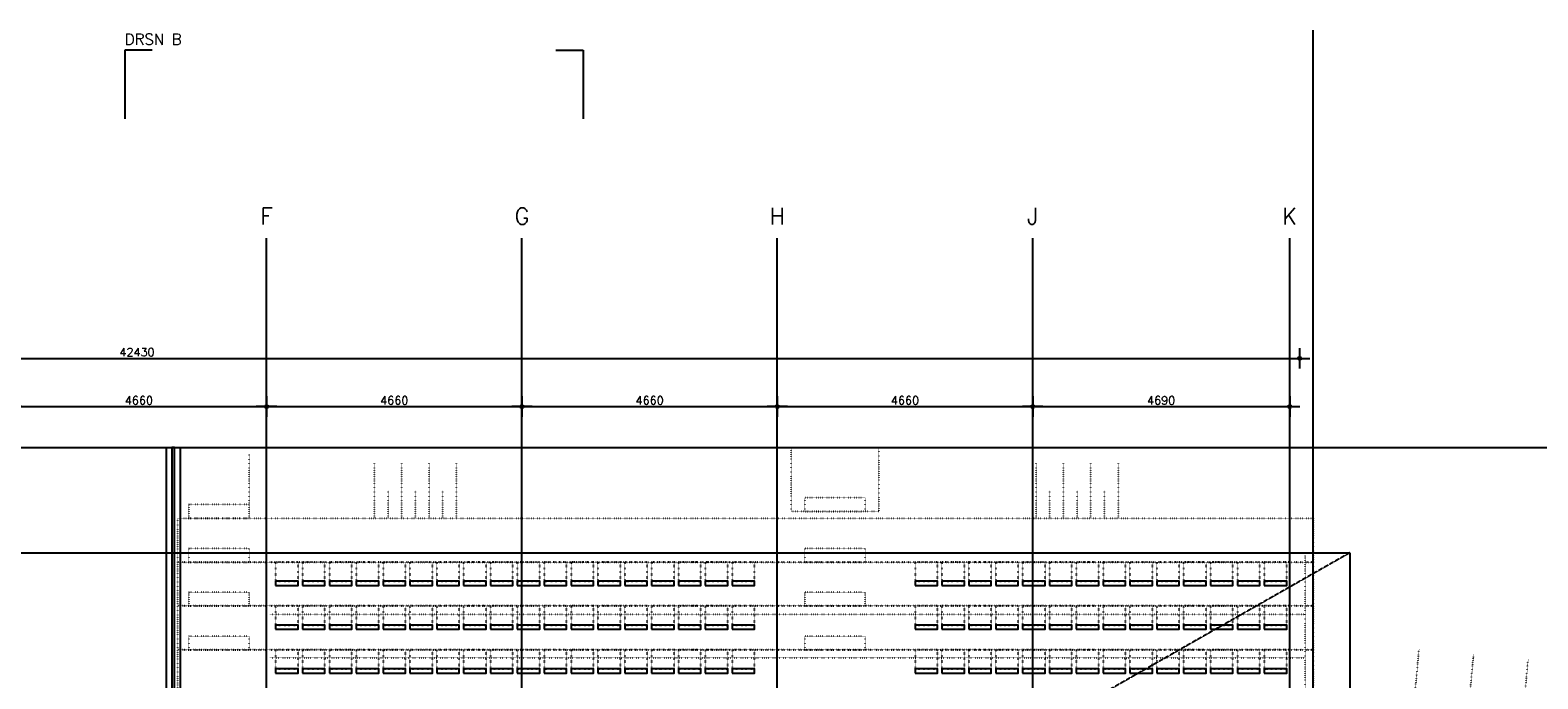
# Model space of a CAD drawing. Header units: millimetres. Extents: x -41560 to 117593, y -41642 to 17656.
# Tile 28 of 30: x 75911 to 103425, y 2254 to 14086. Entities that reach past the tile are written whole.
import ezdxf
from ezdxf.enums import TextEntityAlignment as Align

# ---------------------------------------------------------------- set-up
doc = ezdxf.new("R2010")
doc.units = ezdxf.units.MM
doc.header["$LTSCALE"] = 0.5
doc.header["$PDMODE"] = 3
doc.header["$PDSIZE"] = 100
for name, pattern in [('ACAD_ISO07W100', [3, 0, -3]), ('CENTER2', [28.575, 19.05, -3.175, 3.175, -3.175]), ('HIDDEN2', [4.7625, 3.175, -1.5875])]:
    doc.linetypes.add(name, pattern=pattern)
doc.layers.add('hulplijn', color=140, linetype='Continuous', plot=False)
for name, color, linetype in [('inrichting terrein', 7, 'ACAD_ISO07W100'), ('maat 1.5mm', 210, 'Continuous'), ('pen 0.05mm', 7, 'Continuous'), ('pen 0.10mm', 6, 'Continuous'), ('pen 0.70mm', 5, 'Continuous'), ('stramien', 9, 'CENTER2'), ('tekst 2.0mm', 211, 'Continuous'), ('tekst 3.0mm', 200, 'Continuous')]:
    doc.layers.add(name, color=color, linetype=linetype)
doc.styles.add('1.5mm tekst', font='romans.shx', dxfattribs={"height": 1.5})
doc.styles.add('2.0mm tekst', font='romans.shx', dxfattribs={"height": 2})
doc.styles.add('3.0mm tekst', font='romans.shx', dxfattribs={"height": 3})
doc.dimstyles.new('1.5mm maat', dxfattribs={"dimscale": 0, "dimtxt": 1.5, "dimasz": 0.75, "dimexe": 1.25, "dimexo": 0.625, "dimgap": 0.375, "dimtad": 1, "dimdec": 0, "dimtxsty": '1.5mm tekst', "dimblk": 'dot maatlijn-GVA', "dimcen": 2.5, "dimse1": 1, "dimse2": 1, "dimclrd": 7, "dimclrt": 256, "dimadec": 0, "dimazin": 0, "dimtfac": 1, "dimtdec": 0, "dimtmove": 0, "dimatfit": 3, "dimfxl": 1, "dimarcsym": 0})

# ---------------------------------------------------------------- blocks, each defined once
blk = doc.blocks.new('1302-stramien-01')
at = {"layer": 'stramien'}
for p, q in [((23330, -23329), (23330, 10339)), ((27990, -23329), (27990, 10339)), ((32650, -23329), (32650, 10339)), ((37310, -23329), (37310, 10339)), ((42000, -23329), (42000, 10339))]:
    blk.add_line(p, q, dxfattribs=at)
at = {"layer": 'tekst 3.0mm', "char_height": 300, "width": 763.99, "attachment_point": 8, "style": '3.0mm tekst'}
for s, insert in [('F', (23330, 10589)), ('G', (27990, 10589)), ('H', (32650, 10589)), ('J', (37310, 10589)), ('K', (42000, 10589))]:
    blk.add_mtext(s, dxfattribs=dict(at, insert=insert))
blk = doc.blocks.new('doorsnedeaanduiding')
at = {"layer": 'hulplijn'}
for p, q in [((29608, 13766), (30108, 13766)), ((30108, 13766), (30108, 12516))]:
    blk.add_line(p, q, dxfattribs=at)
at = {"layer": 'pen 0.05mm'}
blk.add_line((21741, 13766), (21741, 12516), dxfattribs=at)
at = {"layer": 'pen 0.70mm'}
blk.add_line((22241, 13766), (21741, 13766), dxfattribs=at)
at = {"layer": 'hulplijn', "style": '3.0mm tekst'}
for p in [(29858, 14116), (-14319, -11379), (54620, -11379), (29858, -28179)]:
    blk.add_attdef('A', text='', height=300, dxfattribs=at).set_placement(p, align=Align.MIDDLE_CENTER)
at = {"layer": 'tekst 2.0mm', "insert": (21741, 14066), "char_height": 200, "width": 7941.85, "attachment_point": 1, "style": '2.0mm tekst'}
blk.add_mtext('DRSN B', dxfattribs=at)
blk = doc.blocks.new('dot maatlijn-GVA')
at = {"layer": 'maat 1.5mm'}
h = blk.add_hatch(color=7, dxfattribs=at)
edge = h.paths.add_edge_path()
edge.add_arc((0, 0), 0.4, 0, 360)
at = {"layer": 'maat 1.5mm', "color": 7}
for points in [[(-2.5, 0), (2.5, 0)], [(0, 2.5), (0, -2.5)]]:
    blk.add_lwpolyline(points, dxfattribs=at)
blk.add_circle((0, 0), 0.4, dxfattribs=at)
blk = doc.blocks.new('*D301')
at = {"layer": 'defpoints', "color": 0, "transparency": 16777216}
for p in [(75566, 7220), (80226, 7220), (80226, 7220)]:
    blk.add_point(p, dxfattribs=at)
at = {"layer": 'maat 1.5mm', "color": 7, "lineweight": -2, "transparency": 16777216}
blk.add_line((75641, 7220), (80151, 7220), dxfattribs=at)
at = {"layer": 'maat 1.5mm', "color": 7, "lineweight": -2, "transparency": 16777216, "xscale": 75, "yscale": 75, "zscale": 75, "rotation": 180}
blk.add_blockref('dot maatlijn-GVA', (75566, 7220), dxfattribs=at)
at = {"layer": 'maat 1.5mm', "color": 7, "lineweight": -2, "transparency": 16777216, "xscale": 75, "yscale": 75, "zscale": 75}
blk.add_blockref('dot maatlijn-GVA', (80226, 7220), dxfattribs=at)
at = {"layer": 'maat 1.5mm', "transparency": 16777216, "insert": (77896, 7333), "char_height": 150, "attachment_point": 5, "style": '1.5mm tekst'}
blk.add_mtext('4660', dxfattribs=at)
blk = doc.blocks.new('*D302')
at = {"layer": 'defpoints', "color": 0, "transparency": 16777216}
for p in [(80226, 7220), (84886, 7220), (84886, 7220)]:
    blk.add_point(p, dxfattribs=at)
at = {"layer": 'maat 1.5mm', "color": 7, "lineweight": -2, "transparency": 16777216}
blk.add_line((80301, 7220), (84811, 7220), dxfattribs=at)
at = {"layer": 'maat 1.5mm', "color": 7, "lineweight": -2, "transparency": 16777216, "xscale": 75, "yscale": 75, "zscale": 75, "rotation": 180}
blk.add_blockref('dot maatlijn-GVA', (80226, 7220), dxfattribs=at)
at = {"layer": 'maat 1.5mm', "color": 7, "lineweight": -2, "transparency": 16777216, "xscale": 75, "yscale": 75, "zscale": 75}
blk.add_blockref('dot maatlijn-GVA', (84886, 7220), dxfattribs=at)
at = {"layer": 'maat 1.5mm', "transparency": 16777216, "insert": (82556, 7333), "char_height": 150, "attachment_point": 5, "style": '1.5mm tekst'}
blk.add_mtext('4660', dxfattribs=at)
blk = doc.blocks.new('*D303')
at = {"layer": 'defpoints', "color": 0, "transparency": 16777216}
for p in [(84886, 7220), (89546, 7220), (89546, 7220)]:
    blk.add_point(p, dxfattribs=at)
at = {"layer": 'maat 1.5mm', "color": 7, "lineweight": -2, "transparency": 16777216}
blk.add_line((84961, 7220), (89471, 7220), dxfattribs=at)
at = {"layer": 'maat 1.5mm', "color": 7, "lineweight": -2, "transparency": 16777216, "xscale": 75, "yscale": 75, "zscale": 75, "rotation": 180}
blk.add_blockref('dot maatlijn-GVA', (84886, 7220), dxfattribs=at)
at = {"layer": 'maat 1.5mm', "color": 7, "lineweight": -2, "transparency": 16777216, "xscale": 75, "yscale": 75, "zscale": 75}
blk.add_blockref('dot maatlijn-GVA', (89546, 7220), dxfattribs=at)
at = {"layer": 'maat 1.5mm', "transparency": 16777216, "insert": (87216, 7333), "char_height": 150, "attachment_point": 5, "style": '1.5mm tekst'}
blk.add_mtext('4660', dxfattribs=at)
blk = doc.blocks.new('*D304')
at = {"layer": 'defpoints', "color": 0, "transparency": 16777216}
for p in [(89546, 7220), (94206, 7220), (94206, 7220)]:
    blk.add_point(p, dxfattribs=at)
at = {"layer": 'maat 1.5mm', "color": 7, "lineweight": -2, "transparency": 16777216}
blk.add_line((89621, 7220), (94131, 7220), dxfattribs=at)
at = {"layer": 'maat 1.5mm', "color": 7, "lineweight": -2, "transparency": 16777216, "xscale": 75, "yscale": 75, "zscale": 75, "rotation": 180}
blk.add_blockref('dot maatlijn-GVA', (89546, 7220), dxfattribs=at)
at = {"layer": 'maat 1.5mm', "color": 7, "lineweight": -2, "transparency": 16777216, "xscale": 75, "yscale": 75, "zscale": 75}
blk.add_blockref('dot maatlijn-GVA', (94206, 7220), dxfattribs=at)
at = {"layer": 'maat 1.5mm', "transparency": 16777216, "insert": (91876, 7333), "char_height": 150, "attachment_point": 5, "style": '1.5mm tekst'}
blk.add_mtext('4660', dxfattribs=at)
blk = doc.blocks.new('*D305')
at = {"layer": 'defpoints', "color": 0, "transparency": 16777216}
for p in [(94206, 7220), (98896, 7220), (98896, 7220)]:
    blk.add_point(p, dxfattribs=at)
at = {"layer": 'maat 1.5mm', "color": 7, "lineweight": -2, "transparency": 16777216}
blk.add_line((94281, 7220), (98821, 7220), dxfattribs=at)
at = {"layer": 'maat 1.5mm', "color": 7, "lineweight": -2, "transparency": 16777216, "xscale": 75, "yscale": 75, "zscale": 75, "rotation": 180}
blk.add_blockref('dot maatlijn-GVA', (94206, 7220), dxfattribs=at)
at = {"layer": 'maat 1.5mm', "color": 7, "lineweight": -2, "transparency": 16777216, "xscale": 75, "yscale": 75, "zscale": 75}
blk.add_blockref('dot maatlijn-GVA', (98896, 7220), dxfattribs=at)
at = {"layer": 'maat 1.5mm', "transparency": 16777216, "insert": (96551, 7333), "char_height": 150, "attachment_point": 5, "style": '1.5mm tekst'}
blk.add_mtext('4690', dxfattribs=at)
blk = doc.blocks.new('*D306')
at = {"layer": 'defpoints', "color": 0, "transparency": 16777216}
for p in [(99076, 8100), (56646, 3281), (99076, 3281)]:
    blk.add_point(p, dxfattribs=at)
at = {"layer": 'maat 1.5mm', "color": 7, "lineweight": -2, "transparency": 16777216}
blk.add_line((56721, 8100), (99001, 8100), dxfattribs=at)
at = {"layer": 'maat 1.5mm', "color": 7, "lineweight": -2, "transparency": 16777216, "xscale": 75, "yscale": 75, "zscale": 75, "rotation": 180}
blk.add_blockref('dot maatlijn-GVA', (56646, 8100), dxfattribs=at)
at = {"layer": 'maat 1.5mm', "color": 7, "lineweight": -2, "transparency": 16777216, "xscale": 75, "yscale": 75, "zscale": 75}
blk.add_blockref('dot maatlijn-GVA', (99076, 8100), dxfattribs=at)
at = {"layer": 'maat 1.5mm', "transparency": 16777216, "insert": (77861, 8213), "char_height": 150, "attachment_point": 5, "style": '1.5mm tekst'}
blk.add_mtext('42430', dxfattribs=at)
blk = doc.blocks.new('*U312')
at = {"layer": 'hulplijn'}
for points in [[(-205, 0), (205, 0), (205, 75), (-205, 75)], [(285, 0), (695, 0), (695, 75), (285, 75)], [(775, 0), (1185, 0), (1185, 75), (775, 75)], [(1265, 0), (1675, 0), (1675, 75), (1265, 75)], [(1755, 0), (2165, 0), (2165, 75), (1755, 75)], [(2245, 0), (2655, 0), (2655, 75), (2245, 75)], [(2735, 0), (3145, 0), (3145, 75), (2735, 75)], [(3225, 0), (3635, 0), (3635, 75), (3225, 75)], [(3715, 0), (4125, 0), (4125, 75), (3715, 75)], [(4205, 0), (4615, 0), (4615, 75), (4205, 75)], [(4695, 0), (5105, 0), (5105, 75), (4695, 75)], [(5185, 0), (5595, 0), (5595, 75), (5185, 75)], [(5675, 0), (6085, 0), (6085, 75), (5675, 75)], [(6165, 0), (6575, 0), (6575, 75), (6165, 75)]]:
    blk.add_lwpolyline(points, close=True, dxfattribs=at)
at = {"layer": 'inrichting terrein', "ltscale": 0.4}
for points in [[(-205, 75), (205, 75), (205, 425), (-205, 425)], [(285, 75), (695, 75), (695, 425), (285, 425)], [(775, 75), (1185, 75), (1185, 425), (775, 425)], [(1265, 75), (1675, 75), (1675, 425), (1265, 425)], [(1755, 75), (2165, 75), (2165, 425), (1755, 425)], [(2245, 75), (2655, 75), (2655, 425), (2245, 425)], [(2735, 75), (3145, 75), (3145, 425), (2735, 425)], [(3225, 75), (3635, 75), (3635, 425), (3225, 425)], [(3715, 75), (4125, 75), (4125, 425), (3715, 425)], [(4205, 75), (4615, 75), (4615, 425), (4205, 425)], [(4695, 75), (5105, 75), (5105, 425), (4695, 425)], [(5185, 75), (5595, 75), (5595, 425), (5185, 425)], [(5675, 75), (6085, 75), (6085, 425), (5675, 425)], [(6165, 75), (6575, 75), (6575, 425), (6165, 425)]]:
    blk.add_lwpolyline(points, close=True, dxfattribs=at)
blk = doc.blocks.new('*U313')
at = {"layer": 'hulplijn'}
for points in [[(-205, 0), (205, 0), (205, 75), (-205, 75)], [(285, 0), (695, 0), (695, 75), (285, 75)], [(775, 0), (1185, 0), (1185, 75), (775, 75)], [(1265, 0), (1675, 0), (1675, 75), (1265, 75)], [(1755, 0), (2165, 0), (2165, 75), (1755, 75)], [(2245, 0), (2655, 0), (2655, 75), (2245, 75)], [(2735, 0), (3145, 0), (3145, 75), (2735, 75)], [(3225, 0), (3635, 0), (3635, 75), (3225, 75)], [(3715, 0), (4125, 0), (4125, 75), (3715, 75)], [(4205, 0), (4615, 0), (4615, 75), (4205, 75)], [(4695, 0), (5105, 0), (5105, 75), (4695, 75)], [(5185, 0), (5595, 0), (5595, 75), (5185, 75)], [(5675, 0), (6085, 0), (6085, 75), (5675, 75)], [(6165, 0), (6575, 0), (6575, 75), (6165, 75)], [(6655, 0), (7065, 0), (7065, 75), (6655, 75)], [(7145, 0), (7555, 0), (7555, 75), (7145, 75)], [(7635, 0), (8045, 0), (8045, 75), (7635, 75)], [(8125, 0), (8535, 0), (8535, 75), (8125, 75)]]:
    blk.add_lwpolyline(points, close=True, dxfattribs=at)
at = {"layer": 'inrichting terrein', "ltscale": 0.4}
for points in [[(-205, 75), (205, 75), (205, 425), (-205, 425)], [(285, 75), (695, 75), (695, 425), (285, 425)], [(775, 75), (1185, 75), (1185, 425), (775, 425)], [(1265, 75), (1675, 75), (1675, 425), (1265, 425)], [(1755, 75), (2165, 75), (2165, 425), (1755, 425)], [(2245, 75), (2655, 75), (2655, 425), (2245, 425)], [(2735, 75), (3145, 75), (3145, 425), (2735, 425)], [(3225, 75), (3635, 75), (3635, 425), (3225, 425)], [(3715, 75), (4125, 75), (4125, 425), (3715, 425)], [(4205, 75), (4615, 75), (4615, 425), (4205, 425)], [(4695, 75), (5105, 75), (5105, 425), (4695, 425)], [(5185, 75), (5595, 75), (5595, 425), (5185, 425)], [(5675, 75), (6085, 75), (6085, 425), (5675, 425)], [(6165, 75), (6575, 75), (6575, 425), (6165, 425)], [(6655, 75), (7065, 75), (7065, 425), (6655, 425)], [(7145, 75), (7555, 75), (7555, 425), (7145, 425)], [(7635, 75), (8045, 75), (8045, 425), (7635, 425)], [(8125, 75), (8535, 75), (8535, 425), (8125, 425)]]:
    blk.add_lwpolyline(points, close=True, dxfattribs=at)

msp = doc.modelspace()

# ---------------------------------------------------------------- linework, layer by layer
at = {"layer": 'hulplijn'}
msp.add_lwpolyline([(99326.3, -41642.1), (99326.3, 14086.1)], dxfattribs=at)
msp.add_lwpolyline([(44927.4, 6474.3), (107166.3, 6474.3), (107166.3, -26855.7), (44927.4, -26855.7)], close=True, dxfattribs=at)
at = {"layer": 'inrichting terrein', "ltscale": 0.5}
for p, q in [((79906.3, 5184.3), (79906.3, 6354.3)), ((82193.4, 5184.3), (82193.4, 6184.3)), ((82693.4, 5184.3), (82693.4, 6184.3)), ((83193.4, 5184.3), (83193.4, 6184.3)), ((83693.4, 5184.3), (83693.4, 6184.3)), ((94269.7, 5184.3), (94269.7, 6184.3)), ((94769.7, 5184.3), (94769.7, 6184.3)), ((95269.7, 5184.3), (95269.7, 6184.3)), ((95769.7, 5184.3), (95769.7, 6184.3)), ((82443.4, 5184.3), (82443.4, 5684.3)), ((82943.4, 5184.3), (82943.4, 5684.3)), ((83443.4, 5184.3), (83443.4, 5684.3)), ((94519.7, 5184.3), (94519.7, 5684.3)), ((95019.7, 5184.3), (95019.7, 5684.3)), ((95519.7, 5184.3), (95519.7, 5684.3)), ((99176.3, 354.3), (99176.3, 4504.3)), ((80286.3, 3434.3), (99176.3, 3434.3)), ((101028.9, 304.4), (101257.5, 2793.9)), ((80286.3, 2634.3), (99176.3, 2634.3)), ((102024.7, 212.9), (102253.3, 2702.5)), ((103020.5, 121.5), (103249.1, 2611))]:
    msp.add_line(p, q, dxfattribs=at)
for points in [[(91396.3, 5304.3), (89796.3, 5304.3), (89796.3, 6474.3), (91396.3, 6474.3)], [(90046.3, 5304.3), (91146.3, 5304.3), (91146.3, 5554.3), (90046.3, 5554.3)], [(78806.3, 5184.3), (79906.3, 5184.3), (79906.3, 5434.3), (78806.3, 5434.3)], [(99326.3, 4384.3), (78606.3, 4384.3), (78606.3, 5184.3), (99326.3, 5184.3)], [(78806.3, 4384.3), (79906.3, 4384.3), (79906.3, 4634.3), (78806.3, 4634.3)], [(90046.3, 4384.3), (91146.3, 4384.3), (91146.3, 4634.3), (90046.3, 4634.3)], [(99326.3, 3584.3), (78606.3, 3584.3), (78606.3, 4384.3), (99326.3, 4384.3)], [(99326.3, 2784.3), (78606.3, 2784.3), (78606.3, 3584.3), (99326.3, 3584.3)], [(78806.3, 3584.3), (79906.3, 3584.3), (79906.3, 3834.3), (78806.3, 3834.3)], [(90046.3, 3584.3), (91146.3, 3584.3), (91146.3, 3834.3), (90046.3, 3834.3)], [(78806.3, 2784.3), (79906.3, 2784.3), (79906.3, 3034.3), (78806.3, 3034.3)], [(90046.3, 2784.3), (91146.3, 2784.3), (91146.3, 3034.3), (90046.3, 3034.3)], [(99326.3, 1984.3), (78606.3, 1984.3), (78606.3, 2784.3), (99326.3, 2784.3)]]:
    msp.add_lwpolyline(points, close=True, dxfattribs=at)
at = {"layer": 'pen 0.05mm'}
msp.add_line((78546.3, 6474.3), (107166.3, 6474.3), dxfattribs=at)
msp.add_lwpolyline([(78396.3, 6474.3), (78646.3, 6474.3), (78646.3, 384.3), (78396.3, 384.3)], close=True, dxfattribs=at)
at = {"layer": 'pen 0.10mm', "linetype": 'HIDDEN2'}
msp.add_line((99996.3, 4554.3), (55796.3, -20605.7), dxfattribs=at)
at = {"layer": 'pen 0.10mm'}
msp.add_lwpolyline([(78496.3, 329.3), (78546.3, 329.3), (78546.3, 6474.3), (78496.3, 6474.3)], close=True, dxfattribs=at)
at = {"layer": 'pen 0.10mm', "linetype": 'HIDDEN2'}
msp.add_lwpolyline([(55796.3, 4554.3), (99996.3, 4554.3), (99996.3, -20605.7), (55796.3, -20605.7)], close=True, dxfattribs=at)

# ---------------------------------------------------------------- block references
for name, p in [('doorsnedeaanduiding', (55896.3, -45.7)), ('1302-stramien-01', (56896.3, -45.7)), ('*U313', (80596.3, 3959.3)), ('*U312', (92266.3, 3959.3)), ('*U313', (80596.3, 3159.3)), ('*U312', (92266.3, 3159.3)), ('*U313', (80596.3, 2359.3)), ('*U312', (92266.3, 2359.3))]:
    msp.add_blockref(name, p)

# ---------------------------------------------------------------- dimensions: what is measured, and where the dimension line sits
at = {"layer": 'maat 1.5mm'}
for base, p1, p2, picture, middle in [((99076.3, 8100.2), (56646.3, 3281.2), (99076.3, 3281.2), '*D306', (77861.3, 8212.7)), ((80226.3, 7220.2), (75566.3, 7220.2), (80226.3, 7220.2), '*D301', (77896.3, 7332.7)), ((84886.3, 7220.2), (80226.3, 7220.2), (84886.3, 7220.2), '*D302', (82556.3, 7332.7)), ((89546.3, 7220.2), (84886.3, 7220.2), (89546.3, 7220.2), '*D303', (87216.3, 7332.7)), ((94206.3, 7220.2), (89546.3, 7220.2), (94206.3, 7220.2), '*D304', (91876.3, 7332.7)), ((98896.3, 7220.2), (94206.3, 7220.2), (98896.3, 7220.2), '*D305', (96551.3, 7332.7))]:
    dim = msp.add_linear_dim(base=base, p1=p1, p2=p2, dimstyle='1.5mm maat', dxfattribs=at)
    dim.commit()
    dim.dimension.update_dxf_attribs({"geometry": picture, "text_midpoint": middle})

doc.saveas('drawing.dxf')
